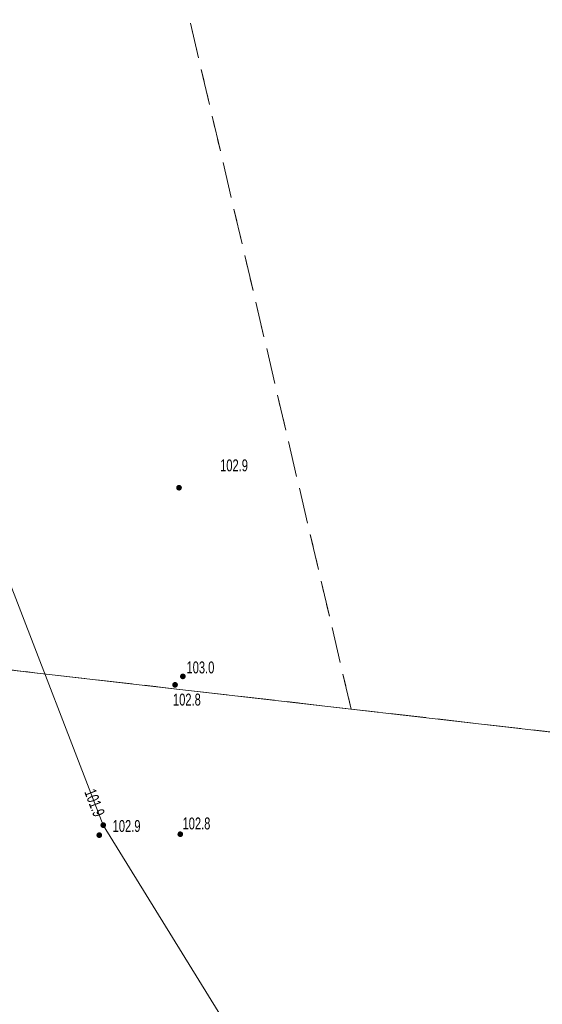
# Model space of a CAD drawing. Header units: inches. Extents: x 6497603 to 6502483, y 5925790 to 5934357.
# Tile 119 of 256: x 6500990 to 6501023, y 5926201 to 5926263. Entities that reach past the tile are written whole.
import ezdxf
from ezdxf.enums import TextEntityAlignment as Align

# ---------------------------------------------------------------- set-up
doc = ezdxf.new("R2010")
doc.units = ezdxf.units.IN
doc.header["$MEASUREMENT"] = 0
for name, pattern in [('219-1000', [0, 0]), ('egkk-1000', [3, 2.25, -0.75]), ('egug-1000', [1.5, 0.75, -0.75])]:
    doc.linetypes.add(name, pattern=pattern)
for name, color, linetype in [('217-kontur klasyfikacyjny', 7, 'Continuous'), ('218-kontur użytku gruntowego', 7, 'Continuous'), ('219-działka ewidencyjna', 7, 'Continuous'), ('pikieta naturalna', 7, 'Continuous'), ('pikieta naturalna-Atr2', 7, 'Continuous'), ('przewód telekomunikacyjny podziemny', 7, 'Continuous'), ('rzędna', 7, 'Continuous'), ('rzędna-Atr2', 7, 'Continuous')]:
    doc.layers.add(name, color=color, linetype=linetype)
doc.styles.get("Standard").update_dxf_attribs({"font": 'arial.ttf'})

# ---------------------------------------------------------------- blocks, each defined once
blk = doc.blocks.new('PW01')
at = {"linetype": 'Continuous', "lineweight": 13}
h = blk.add_hatch(color=0, dxfattribs=at)
edge = h.paths.add_edge_path()
edge.add_arc((0, 0), 0.18, 0, 360)

msp = doc.modelspace()

# ---------------------------------------------------------------- linework, layer by layer
at = {"layer": '217-kontur klasyfikacyjny', "color": 3, "linetype": 'egkk-1000', "lineweight": 18, "flags": 128}
for points in [[(6501010.6, 5926219.38), (6500998.64, 5926270.41)], [(6500973.75, 5926223.61), (6501010.6, 5926219.38)], [(6501051.05, 5926214.73), (6501010.6, 5926219.38)]]:
    msp.add_lwpolyline(points, dxfattribs=at)
at = {"layer": '218-kontur użytku gruntowego', "color": 3, "linetype": 'egug-1000', "lineweight": 18, "flags": 128}
for points in [[(6501010.6, 5926219.38), (6500998.64, 5926270.41)], [(6500973.75, 5926223.61), (6501010.6, 5926219.38)], [(6501051.05, 5926214.73), (6501010.6, 5926219.38)]]:
    msp.add_lwpolyline(points, dxfattribs=at)
at = {"layer": '219-działka ewidencyjna', "color": 3, "linetype": '219-1000', "lineweight": 18, "flags": 128}
msp.add_lwpolyline([(6501051.05, 5926214.73), (6500973.75, 5926223.61)], dxfattribs=at)
at = {"layer": 'przewód telekomunikacyjny podziemny', "color": 30, "linetype": 'Continuous', "lineweight": 18, "flags": 128}
msp.add_lwpolyline([(6500981.59, 5926441.29), (6500972.21, 5926403.46), (6500971.6, 5926398.24), (6500967.22, 5926373.97), (6500964.87, 5926352.14), (6500964.01, 5926324.69), (6500966.82, 5926290.3), (6500969.69, 5926271.76), (6500988.98, 5926227.78), (6500995.03, 5926212.09), (6501018.61, 5926173.87), (6501046.87, 5926147.87), (6501065.95, 5926135.56), (6501101.3, 5926126.31), (6501128.92, 5926119.03), (6501135.95, 5926116.74), (6501157.85, 5926113.42), (6501180.44, 5926110.09), (6501188.62, 5926109.56), (6501188.67, 5926109.35)], dxfattribs=at)

# ---------------------------------------------------------------- block references
at = {"layer": 'pikieta naturalna', "color": 7, "linetype": 'Continuous', "lineweight": 13}
for p in [(6500999.79, 5926233.28), (6501000.03, 5926221.43), (6500999.54, 5926220.9), (6500994.78, 5926211.46), (6500999.87, 5926211.52)]:
    msp.add_blockref('PW01', p, dxfattribs=at)
at = {"layer": 'rzędna', "color": 30, "linetype": 'Continuous', "lineweight": 18}
msp.add_blockref('PW01', (6500995.03, 5926212.09), dxfattribs=at)

# ---------------------------------------------------------------- texts
at = {"layer": 'pikieta naturalna-Atr2', "color": 7, "width": 0.667}
for s, p in [('102.9', (6501002.37, 5926234.31)), ('103.0', (6501000.26, 5926221.62)), ('102.8', (6500999.41, 5926219.6)), ('102.9', (6500995.62, 5926211.66)), ('102.8', (6501000.01, 5926211.82))]:
    msp.add_text(s, height=0.75, dxfattribs=at).set_placement(p)
at = {"layer": 'rzędna-Atr2', "color": 30, "width": 0.667}
msp.add_text('101.9', height=0.75, rotation=291.086, dxfattribs=at).set_placement((6500994.18, 5926214.31), align=Align.MIDDLE_LEFT)

doc.saveas('drawing.dxf')
